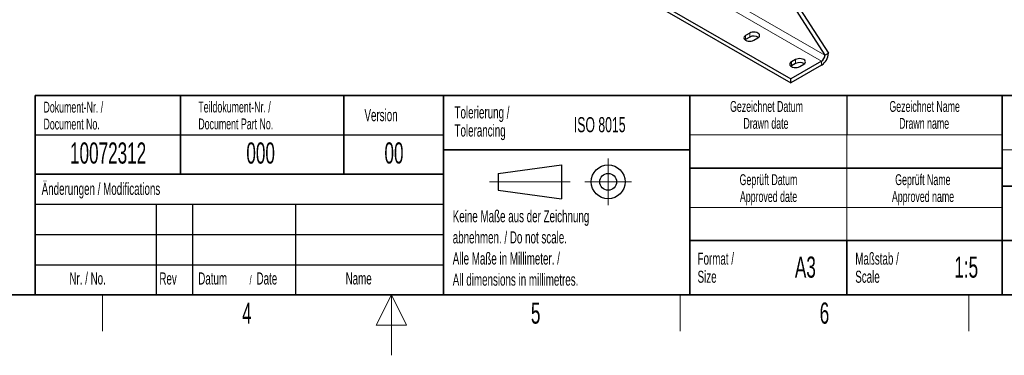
# Model space of a CAD drawing. Header units: millimetres. Extents: x 5 to 418, y 2 to 292.
# Tile 10 of 30: x 156 to 318, y 2 to 58. Entities that reach past the tile are written whole.
import ezdxf

# ---------------------------------------------------------------- set-up
doc = ezdxf.new("R2010")
doc.units = ezdxf.units.MM
doc.layers.add('SLD-0', color=7, linetype='Continuous')
doc.styles.add('SLDTEXTSTYLE0', font='TXT', dxfattribs={"width": 0.605})

msp = doc.modelspace()

# ---------------------------------------------------------------- linework, layer by layer
at = {"color": 7, "linetype": 'Continuous', "lineweight": 18}
for p, q in [((234.3865, 83.0323), (288.6923, 51.6822)), ((233.8208, 82.0525), (288.1266, 50.7024)), ((275.5684, 54.2945), (275.5684, 54.9477)), ((276.2472, 54.6864), (276.2472, 55.3396)), ((283.1485, 49.9185), (283.1485, 50.5718)), ((283.8274, 50.3104), (283.8274, 50.9637)), ((288.1266, 50.0492), (288.1266, 50.7024))]:
    msp.add_line(p, q, dxfattribs=at)
at = {"color": 7, "linetype": 'Continuous', "lineweight": 25}
for p, q in [((228.7296, 79.1134), (283.0354, 47.7633)), ((228.7296, 78.4602), (283.0354, 47.1101)), ((281.3383, 63.1131), (288.6923, 51.6822)), ((282.051, 63.2112), (289.2579, 52.0088)), ((275.5684, 54.2945), (275.4716, 54.2292)), ((276.2472, 55.3396), (275.5684, 54.9477)), ((276.2472, 54.6864), (275.5684, 54.2945)), ((276.926, 54.164), (277.6048, 54.5558)), ((288.1266, 50.7024), (283.0354, 47.7633)), ((283.8274, 50.9637), (283.1485, 50.5718)), ((288.6923, 51.6822), (289.2579, 52.0088)), ((288.1266, 50.0492), (283.0354, 47.1101)), ((283.1485, 49.9185), (283.0518, 49.8533)), ((283.8274, 50.3104), (283.1485, 49.9185)), ((284.5062, 49.788), (285.185, 50.1799)), ((283.0354, 47.1101), (283.0354, 47.7633))]:
    msp.add_line(p, q, dxfattribs=at)
at = {"color": 7, "linetype": 'Continuous', "lineweight": 25, "flags": 128}
for points in [[(277.6048, 54.5558), (277.7574, 54.6706), (277.8533, 54.8043), (277.886, 54.9477), (277.8533, 55.0912), (277.7574, 55.2248), (277.6048, 55.3396), (277.406, 55.4277), (277.1745, 55.483), (276.926, 55.5019), (276.6775, 55.483), (276.446, 55.4277), (276.2472, 55.3396)], [(275.5684, 54.9477), (275.4158, 54.8329), (275.3199, 54.6993), (275.2872, 54.5558), (275.3199, 54.4124), (275.4158, 54.2788), (275.5684, 54.164), (275.7672, 54.0759), (275.9987, 54.0205), (276.2472, 54.0017), (276.4956, 54.0205), (276.7272, 54.0759), (276.926, 54.164)], [(283.1485, 50.5718), (282.996, 50.457), (282.9001, 50.3233), (282.8674, 50.1799), (282.9001, 50.0365), (282.996, 49.9028), (283.1485, 49.788), (283.3474, 49.7), (283.5789, 49.6446), (283.8274, 49.6257), (284.0758, 49.6446), (284.3074, 49.7), (284.5062, 49.788)], [(285.185, 50.1799), (285.3376, 50.2947), (285.4335, 50.4283), (285.4662, 50.5718), (285.4335, 50.7152), (285.3376, 50.8489), (285.185, 50.9637), (284.9862, 51.0517), (284.7546, 51.1071), (284.5062, 51.126), (284.2577, 51.1071), (284.0262, 51.0517), (283.8274, 50.9637)]]:
    msp.add_lwpolyline(points, dxfattribs=at)
at = {"color": 7, "linetype": 'Continuous', "lineweight": 25}
for centre, radius, start, end in [((276.9196, 53.4333), 1.4221, 56.642426, 118.219191), ((284.4998, 49.0574), 1.4221, 56.642426, 118.219191), ((286.8016, 52.1205), 2.4589, 302.605478, 357.394522), ((287.4641, 51.7381), 1.2294, 302.605478, 357.394522)]:
    msp.add_arc(centre, radius, start, end, dxfattribs=at)
at = {"layer": 'SLD-0', "lineweight": 35}
for p, q in [((158.1167, 45), (225.6167, 45)), ((158.1167, 45), (158.1167, 32)), ((182.1167, 45), (182.1167, 32)), ((209.1167, 45), (209.1167, 32)), ((225.6167, 45), (225.6167, 32)), ((225.6167, 45), (266.3305, 45)), ((225.6167, 45), (225.6167, 36)), ((266.3305, 12), (266.3305, 45)), ((266.3305, 45), (266.3305, 12)), ((318, 45), (266.3305, 45)), ((318, 45), (318, 12)), ((318, 45), (318, 40.1053)), ((318, 45), (408, 45)), ((318, 45), (318, 12)), ((225.6167, 36), (266.3305, 36)), ((225.6167, 36), (225.6167, 12)), ((266.3305, 33), (318, 33)), ((158.1167, 32), (158.1167, 12)), ((158.1167, 32), (225.6167, 32)), ((408, 30), (318, 30)), ((266.3305, 21), (318, 21)), ((292.3305, 21), (292.3305, 12)), ((318, 21), (390, 21)), ((26, 12), (408, 12)), ((225.6167, 12), (266.3305, 12)), ((266.3305, 12), (318, 12))]:
    msp.add_line(p, q, dxfattribs=at)
at = {"layer": 'SLD-0'}
for p, q in [((292.3305, 45), (292.3305, 38.5)), ((158.1167, 38.5), (225.6167, 38.5)), ((158.1167, 27), (225.6167, 27)), ((178.1167, 27), (178.1167, 12)), ((184.1167, 27), (184.1167, 12)), ((201.1167, 27), (201.1167, 12)), ((158.1167, 22), (225.6167, 22)), ((158.1167, 17), (225.6167, 17))]:
    msp.add_line(p, q, dxfattribs=at)
at = {"layer": 'SLD-0', "lineweight": 18}
for p, q in [((266.3305, 38.5), (318, 38.5)), ((292.3305, 38.5), (292.3305, 33)), ((252.8396, 34.5746), (252.8396, 26.8746)), ((292.3305, 33), (292.3305, 26.5)), ((233.2396, 30.7246), (246.5396, 30.7246)), ((248.9896, 30.7246), (256.6896, 30.7246)), ((266.3305, 26.5), (318, 26.5)), ((292.3305, 26.5), (292.3305, 21)), ((169.25, 6), (169.25, 12)), ((264.75, 6), (264.75, 12)), ((312.5, 6), (312.5, 12))]:
    msp.add_line(p, q, dxfattribs=at)
at = {"layer": 'SLD-0', "color": 7, "linetype": 'Continuous', "lineweight": 18}
for p, q in [((318, 36), (408, 36)), ((217, 12), (214.5, 7)), ((217, 2), (217, 12)), ((219.5, 7), (217, 12)), ((214.5, 7), (219.5, 7))]:
    msp.add_line(p, q, dxfattribs=at)
at = {"layer": 'SLD-0', "lineweight": 25}
for p, q in [((234.6396, 32.1246), (245.1396, 33.5246)), ((245.1396, 33.5246), (245.1396, 27.9246)), ((158.1167, 32), (225.6167, 32)), ((234.6396, 32.1246), (234.6396, 29.3246)), ((234.6396, 29.3246), (245.1396, 27.9246))]:
    msp.add_line(p, q, dxfattribs=at)
at = {"layer": 'SLD-0', "color": 7, "linetype": 'Continuous', "lineweight": 35}
for p, q in [((225.6167, 32), (225.6167, 12)), ((158.1167, 12), (225.6167, 12)), ((408, 12), (318, 12))]:
    msp.add_line(p, q, dxfattribs=at)
at = {"layer": 'SLD-0', "lineweight": 25}
for radius in [2.8, 1.4]:
    msp.add_circle((252.8396, 30.7246), radius, dxfattribs=at)

# ---------------------------------------------------------------- texts
at = {"layer": 'SLD-0', "style": 'SLDTEXTSTYLE0'}
for s, insert, char_height, attachment_point in [('Dokument-Nr. /', (159.4707, 43.9891), 1.8, 1), ('Teildokument-Nr. /', (185.0721, 44.0073), 1.8, 1), ('Gezeichnet Datum', (279.0254, 44.1039), 1.8, 2), ('Gezeichnet Name', (305.1708, 44.1039), 1.8, 2), ('Version', (212.5452, 42.7601), 2, 1), ('Tolerierung /', (227.4391, 43.2172), 2, 1), ('Document No.', (159.4707, 41.1891), 1.8, 1), ('Document Part No.', (185.0721, 41.2073), 1.8, 1), ('ISO 8015', (247.1716, 41.4342), 2.5, 1), ('Drawn date', (278.9303, 41.3039), 1.8, 2), ('Drawn name', (305.0871, 41.3039), 1.8, 2), ('Tolerancing', (227.4391, 40.2172), 2, 1), ('10072312', (170.1557, 37.243), 3.5, 2), ('000', (195.3767, 37.243), 3.5, 2), ('00', (217.424, 37.2527), 3.5, 2), ('Änderungen / Modifications', (159.1698, 30.5619), 2, 1), ('Geprüft Datum', (279.3494, 31.9851), 1.8, 2), ('Geprüft Name', (304.8762, 31.9851), 1.8, 2), ('Approved date', (279.362, 29.1851), 1.8, 2), ('Approved name', (304.9003, 29.1851), 1.8, 2), ('Keine Maße aus der Zeichnung', (227.1404, 26.0307), 2, 1), ('abnehmen. / Do not scale.', (227.1404, 22.5307), 2, 1), ('Alle Maße in Millimeter. /', (227.1404, 19.0307), 2, 1), ('Format /', (267.6251, 19.0116), 2, 1), ('A3', (285.4515, 18.3609), 3.5, 2), ('Maßstab /', (293.7029, 19.0116), 2, 1), ('1:5', (312.0467, 18.3609), 3.5, 2), ('Nr. / No.', (163.7532, 15.7244), 2, 1), ('Rev', (178.6351, 15.7244), 2, 1), ('Datum', (185.0629, 15.7244), 2, 1), ('/', (193.5459, 15.2243), 1.5, 1), ('Date', (194.7022, 15.7244), 2, 1), ('Name', (209.4275, 15.729), 2, 1), ('All dimensions in millimetres.', (227.1404, 15.5307), 2, 1), ('Size', (267.6251, 16.0116), 2, 1), ('Scale', (293.7029, 16.0116), 2, 1), ('4', (193.1027, 10.743), 3.5, 2), ('5', (240.8527, 10.743), 3.5, 2), ('6', (288.6027, 10.743), 3.5, 2)]:
    msp.add_mtext(s, dxfattribs=dict(at, insert=insert, char_height=char_height, attachment_point=attachment_point))

doc.saveas('drawing.dxf')
